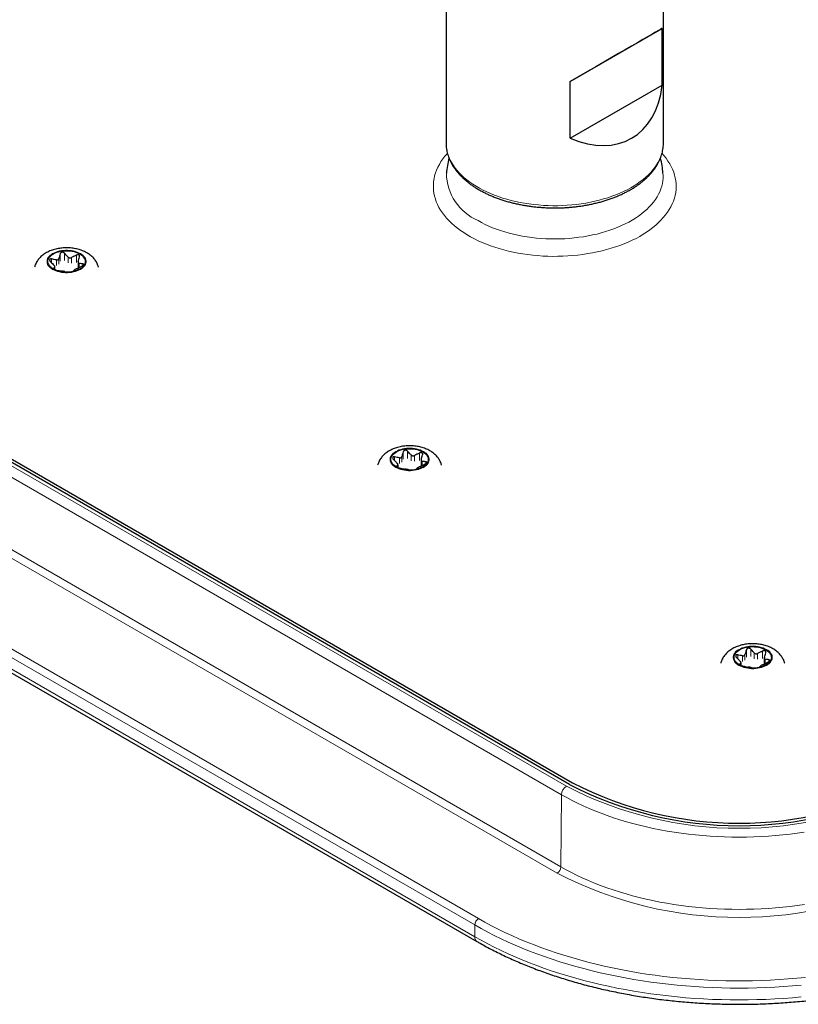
# Model space of a CAD drawing. Header units: millimetres. Extents: x 8 to 2427, y 12 to 2587.
# Tile 138 of 154: x 1965 to 2054, y 1158 to 1271. Entities that reach past the tile are written whole.
import ezdxf

# ---------------------------------------------------------------- set-up
doc = ezdxf.new("R2010")
doc.units = ezdxf.units.MM

msp = doc.modelspace()

# ---------------------------------------------------------------- linework, layer by layer
at = {"color": 7, "linetype": 'Continuous', "lineweight": 30}
for p, q in [((2013.9, 1281.02), (2013.9, 1256.61)), ((2038.9, 1256.61), (2038.9, 1281.02)), ((2028.17, 1263.67), (2038.77, 1269.79)), ((2038.77, 1263.26), (2038.77, 1269.79)), ((2028.17, 1257.14), (2028.17, 1263.67)), ((2028.17, 1257.14), (2038.77, 1263.26)), ((2013.9, 1256.61), (2013.9, 1256.62)), ((2013.95, 1253.13), (2013.95, 1253.14)), ((2028.1, 1182.8), (1907.18, 1252.6)), ((1907.52, 1252.8), (2028.44, 1183)), ((1971.59, 1242.89), (1971.59, 1242.26)), ((1968.92, 1242.04), (1968.92, 1242.35)), ((1896.54, 1234.53), (2017.46, 1164.73)), ((2011.05, 1220.11), (2011.05, 1219.48)), ((2008.38, 1219.26), (2008.38, 1219.58)), ((2047.83, 1196.49), (2047.83, 1196.8)), ((2050.5, 1197.34), (2050.5, 1196.7))]:
    msp.add_line(p, q, dxfattribs=at)
at = {"color": 252, "linetype": 'Continuous', "lineweight": 0}
for p, q in [((1906.82, 1252.4), (2027.74, 1182.59)), ((2027.17, 1181.62), (1906.26, 1251.42)), ((1970.02, 1243.07), (1970.02, 1243.92)), ((1906.19, 1243.13), (2027.11, 1173.33)), ((1968.53, 1242.83), (1968.53, 1243.26)), ((1969.09, 1243.16), (1969.09, 1242.5)), ((1969.37, 1242.66), (1969.37, 1243.32)), ((1969.52, 1243.84), (1969.52, 1242.99)), ((1970.44, 1243.48), (1970.44, 1242.83)), ((1970.82, 1242.77), (1970.82, 1243.42)), ((1971.39, 1243.71), (1971.39, 1242.86)), ((2026.69, 1172.6), (1905.77, 1242.4)), ((1968.76, 1242.15), (1968.76, 1242.19)), ((1968.91, 1242.32), (1968.91, 1242.05)), ((1971.71, 1242.27), (1971.71, 1242.75)), ((1972.12, 1242.71), (1972.12, 1242.51)), ((1896.72, 1237.17), (2017.63, 1167.37)), ((2017.21, 1166.63), (1896.29, 1236.44)), ((1896.29, 1235.08), (2017.21, 1165.28)), ((2007.98, 1220.05), (2007.98, 1220.49)), ((2008.55, 1220.38), (2008.55, 1219.72)), ((2008.83, 1219.89), (2008.83, 1220.54)), ((2008.98, 1221.06), (2008.98, 1220.21)), ((2009.48, 1220.29), (2009.48, 1221.14)), ((2009.89, 1220.71), (2009.89, 1220.05)), ((2010.28, 1219.99), (2010.28, 1220.65)), ((2010.84, 1220.93), (2010.84, 1220.08)), ((2008.21, 1219.37), (2008.21, 1219.41)), ((2008.36, 1219.54), (2008.36, 1219.27)), ((2011.16, 1219.5), (2011.16, 1219.97)), ((2011.57, 1219.93), (2011.57, 1219.73)), ((2047.44, 1197.28), (2047.44, 1197.71)), ((2048, 1197.6), (2048, 1196.94)), ((2048.28, 1197.11), (2048.28, 1197.76)), ((2048.44, 1198.28), (2048.44, 1197.43)), ((2048.94, 1197.51), (2048.94, 1198.36)), ((2049.35, 1197.93), (2049.35, 1197.27)), ((2049.74, 1197.21), (2049.74, 1197.87)), ((2050.3, 1198.15), (2050.3, 1197.3)), ((2047.67, 1196.59), (2047.67, 1196.63)), ((2047.82, 1196.76), (2047.82, 1196.49)), ((2050.62, 1196.72), (2050.62, 1197.2)), ((2051.03, 1197.15), (2051.03, 1196.96)), ((2027.11, 1173.33), (2027.17, 1181.62)), ((2017.21, 1166.63), (2017.21, 1165.28))]:
    msp.add_line(p, q, dxfattribs=at)
at = {"color": 252, "linetype": 'Continuous', "lineweight": 0, "flags": 128}
for points in [[(2038.9, 1256.61), (2038.9, 1256.57), (2038.88, 1256.25), (2038.84, 1255.93), (2038.78, 1255.62), (2038.69, 1255.31), (2038.58, 1254.99), (2038.45, 1254.69), (2038.29, 1254.38), (2038.11, 1254.08), (2037.91, 1253.79), (2037.68, 1253.5), (2037.44, 1253.22), (2037.17, 1252.94), (2036.88, 1252.67), (2036.57, 1252.41), (2036.24, 1252.16), (2035.89, 1251.91), (2035.52, 1251.67), (2035.14, 1251.45), (2034.74, 1251.23), (2034.32, 1251.02), (2033.89, 1250.83), (2033.44, 1250.64), (2032.98, 1250.47), (2032.51, 1250.31), (2032.02, 1250.16), (2031.53, 1250.03), (2031.02, 1249.9), (2030.51, 1249.79), (2029.99, 1249.69), (2029.46, 1249.61), (2028.92, 1249.54), (2028.38, 1249.48), (2027.84, 1249.44), (2027.29, 1249.41), (2026.74, 1249.39), (2026.19, 1249.39), (2025.64, 1249.4), (2025.1, 1249.43), (2024.55, 1249.47), (2024.01, 1249.52), (2023.47, 1249.59), (2022.94, 1249.67), (2022.42, 1249.77), (2021.9, 1249.87), (2021.39, 1249.99), (2020.9, 1250.13), (2020.41, 1250.27), (2019.93, 1250.43), (2019.47, 1250.6), (2019.02, 1250.78), (2018.58, 1250.97), (2018.16, 1251.18), (2017.76, 1251.39), (2017.37, 1251.62), (2017, 1251.85), (2016.64, 1252.09), (2016.31, 1252.35), (2016, 1252.6), (2015.7, 1252.87), (2015.43, 1253.15), (2015.18, 1253.43), (2014.94, 1253.72), (2014.74, 1254.01), (2014.55, 1254.31), (2014.39, 1254.61), (2014.25, 1254.92), (2014.13, 1255.23), (2014.04, 1255.54), (2013.97, 1255.85), (2013.92, 1256.17), (2013.9, 1256.49), (2013.9, 1256.61)], [(2038.74, 1255.39), (2038.96, 1255.15), (2039.2, 1254.84), (2039.42, 1254.53), (2039.62, 1254.22), (2039.8, 1253.9), (2039.95, 1253.58), (2040.08, 1253.25), (2040.18, 1252.92), (2040.26, 1252.59), (2040.32, 1252.25), (2040.35, 1251.92), (2040.36, 1251.58), (2040.35, 1251.25), (2040.31, 1250.91), (2040.25, 1250.58), (2040.16, 1250.25), (2040.05, 1249.92), (2039.91, 1249.59), (2039.75, 1249.27), (2039.57, 1248.95), (2039.37, 1248.64), (2039.14, 1248.33), (2038.89, 1248.02), (2038.62, 1247.73), (2038.33, 1247.44), (2038.02, 1247.15), (2037.69, 1246.88), (2037.34, 1246.61), (2036.97, 1246.35), (2036.58, 1246.1), (2036.17, 1245.86), (2035.75, 1245.63), (2035.31, 1245.42), (2034.85, 1245.21), (2034.38, 1245.01), (2033.9, 1244.82), (2033.4, 1244.65), (2032.89, 1244.49), (2032.37, 1244.34), (2031.84, 1244.2), (2031.3, 1244.08), (2030.76, 1243.96), (2030.2, 1243.87), (2029.64, 1243.78), (2029.07, 1243.71), (2028.5, 1243.65), (2027.92, 1243.61), (2027.34, 1243.58), (2026.76, 1243.57), (2026.18, 1243.56), (2025.6, 1243.58), (2025.02, 1243.6), (2024.44, 1243.64), (2023.87, 1243.7), (2023.3, 1243.76), (2022.74, 1243.84), (2022.18, 1243.94), (2021.63, 1244.05), (2021.09, 1244.17), (2020.56, 1244.3), (2020.03, 1244.45), (2019.52, 1244.61), (2019.02, 1244.78), (2018.54, 1244.96), (2018.06, 1245.16), (2017.6, 1245.36), (2017.16, 1245.58), (2016.73, 1245.81), (2016.32, 1246.04), (2015.93, 1246.29), (2015.55, 1246.55), (2015.2, 1246.81), (2014.86, 1247.08), (2014.54, 1247.37), (2014.25, 1247.65), (2013.97, 1247.95), (2013.72, 1248.25), (2013.48, 1248.56), (2013.27, 1248.87), (2013.09, 1249.19), (2012.92, 1249.51), (2012.78, 1249.84), (2012.67, 1250.16), (2012.57, 1250.5), (2012.5, 1250.83), (2012.46, 1251.16), (2012.44, 1251.5), (2012.44, 1251.83), (2012.47, 1252.17), (2012.52, 1252.5), (2012.59, 1252.84), (2012.69, 1253.17), (2012.82, 1253.49), (2012.96, 1253.82), (2013.13, 1254.14), (2013.32, 1254.46), (2013.54, 1254.77), (2013.78, 1255.07), (2014.04, 1255.37), (2014.06, 1255.4)], [(2017.58, 1247.67), (2017.98, 1247.45), (2018.39, 1247.24), (2018.82, 1247.05), (2019.26, 1246.86), (2019.72, 1246.68), (2020.18, 1246.52), (2020.67, 1246.37), (2021.16, 1246.23), (2021.66, 1246.1), (2022.17, 1245.99), (2022.69, 1245.89), (2023.22, 1245.8), (2023.75, 1245.73), (2024.29, 1245.67), (2024.83, 1245.62), (2025.37, 1245.59), (2025.92, 1245.57), (2026.47, 1245.56), (2027.02, 1245.57), (2027.56, 1245.59), (2028.11, 1245.63), (2028.65, 1245.68), (2029.18, 1245.75), (2029.71, 1245.82), (2030.24, 1245.91), (2030.76, 1246.02), (2031.27, 1246.13), (2031.76, 1246.26), (2032.25, 1246.41), (2032.73, 1246.56), (2033.2, 1246.73), (2033.65, 1246.91), (2034.09, 1247.1), (2034.51, 1247.3), (2034.92, 1247.51), (2035.31, 1247.73), (2035.69, 1247.96), (2036.04, 1248.2), (2036.38, 1248.45), (2036.7, 1248.71), (2037, 1248.97), (2037.28, 1249.24), (2037.53, 1249.52), (2037.77, 1249.81), (2037.98, 1250.1), (2038.17, 1250.39), (2038.34, 1250.7), (2038.49, 1251), (2038.61, 1251.31), (2038.71, 1251.62), (2038.78, 1251.93), (2038.84, 1252.25), (2038.86, 1252.56), (2038.87, 1252.88), (2038.85, 1253.13)], [(1971.85, 1243.89), (1971.67, 1243.98), (1971.48, 1244.06), (1971.28, 1244.13), (1971.06, 1244.18), (1970.84, 1244.22), (1970.61, 1244.25), (1970.37, 1244.27), (1970.14, 1244.27), (1969.9, 1244.25), (1969.67, 1244.22), (1969.45, 1244.18), (1969.23, 1244.13), (1969.03, 1244.06), (1968.84, 1243.98), (1968.66, 1243.89), (1968.51, 1243.79), (1968.37, 1243.68), (1968.25, 1243.56), (1968.15, 1243.44), (1968.08, 1243.31), (1968.03, 1243.17), (1968.01, 1243.04), (1968.01, 1242.9), (1968.03, 1242.77), (1968.08, 1242.63), (1968.15, 1242.5), (1968.25, 1242.38), (1968.37, 1242.26), (1968.51, 1242.15), (1968.66, 1242.05), (1968.84, 1241.96), (1969.03, 1241.88), (1969.23, 1241.81), (1969.45, 1241.76), (1969.67, 1241.72), (1969.9, 1241.69), (1970.14, 1241.67), (1970.37, 1241.67), (1970.61, 1241.69), (1970.84, 1241.72), (1971.06, 1241.76), (1971.28, 1241.81), (1971.48, 1241.88), (1971.67, 1241.96), (1971.85, 1242.05), (1972, 1242.15), (1972.14, 1242.26), (1972.26, 1242.38), (1972.36, 1242.5), (1972.43, 1242.63), (1972.48, 1242.77), (1972.5, 1242.9), (1972.5, 1243.04), (1972.48, 1243.17), (1972.43, 1243.31), (1972.36, 1243.44), (1972.26, 1243.56), (1972.14, 1243.68), (1972, 1243.79), (1971.85, 1243.89)], [(2011.3, 1221.11), (2011.13, 1221.2), (2010.94, 1221.28), (2010.73, 1221.35), (2010.52, 1221.4), (2010.29, 1221.45), (2010.06, 1221.48), (2009.83, 1221.49), (2009.59, 1221.49), (2009.36, 1221.48), (2009.13, 1221.45), (2008.9, 1221.4), (2008.69, 1221.35), (2008.49, 1221.28), (2008.3, 1221.2), (2008.12, 1221.11), (2007.96, 1221.01), (2007.82, 1220.9), (2007.71, 1220.78), (2007.61, 1220.66), (2007.54, 1220.53), (2007.49, 1220.4), (2007.46, 1220.26), (2007.46, 1220.12), (2007.49, 1219.99), (2007.54, 1219.86), (2007.61, 1219.73), (2007.71, 1219.6), (2007.82, 1219.48), (2007.96, 1219.37), (2008.12, 1219.27), (2008.3, 1219.18), (2008.49, 1219.1), (2008.69, 1219.04), (2008.9, 1218.98), (2009.13, 1218.94), (2009.36, 1218.91), (2009.59, 1218.9), (2009.83, 1218.9), (2010.06, 1218.91), (2010.29, 1218.94), (2010.52, 1218.98), (2010.73, 1219.04), (2010.94, 1219.1), (2011.13, 1219.18), (2011.3, 1219.27), (2011.46, 1219.37), (2011.6, 1219.48), (2011.72, 1219.6), (2011.81, 1219.73), (2011.88, 1219.86), (2011.93, 1219.99), (2011.96, 1220.12), (2011.96, 1220.26), (2011.93, 1220.4), (2011.88, 1220.53), (2011.81, 1220.66), (2011.72, 1220.78), (2011.6, 1220.9), (2011.46, 1221.01), (2011.3, 1221.11)], [(2050.76, 1198.33), (2050.58, 1198.42), (2050.39, 1198.5), (2050.19, 1198.57), (2049.97, 1198.63), (2049.75, 1198.67), (2049.52, 1198.7), (2049.29, 1198.71), (2049.05, 1198.71), (2048.82, 1198.7), (2048.59, 1198.67), (2048.36, 1198.63), (2048.15, 1198.57), (2047.94, 1198.5), (2047.75, 1198.42), (2047.58, 1198.33), (2047.42, 1198.23), (2047.28, 1198.12), (2047.16, 1198), (2047.07, 1197.88), (2046.99, 1197.75), (2046.95, 1197.62), (2046.92, 1197.48), (2046.92, 1197.35), (2046.95, 1197.21), (2046.99, 1197.08), (2047.07, 1196.95), (2047.16, 1196.82), (2047.28, 1196.71), (2047.42, 1196.6), (2047.58, 1196.5), (2047.75, 1196.41), (2047.94, 1196.33), (2048.15, 1196.26), (2048.36, 1196.2), (2048.59, 1196.16), (2048.82, 1196.13), (2049.05, 1196.12), (2049.29, 1196.12), (2049.52, 1196.13), (2049.75, 1196.16), (2049.97, 1196.2), (2050.19, 1196.26), (2050.39, 1196.33), (2050.58, 1196.41), (2050.76, 1196.5), (2050.92, 1196.6), (2051.05, 1196.71), (2051.17, 1196.82), (2051.27, 1196.95), (2051.34, 1197.08), (2051.39, 1197.21), (2051.41, 1197.35), (2051.41, 1197.48), (2051.39, 1197.62), (2051.34, 1197.75), (2051.27, 1197.88), (2051.17, 1198), (2051.05, 1198.12), (2050.92, 1198.23), (2050.76, 1198.33)], [(2055.09, 1177.3), (2054.28, 1177.18), (2053.46, 1177.08), (2052.63, 1176.99), (2051.8, 1176.91), (2050.97, 1176.85), (2050.13, 1176.8), (2049.29, 1176.76), (2048.45, 1176.74), (2047.61, 1176.73), (2046.77, 1176.74), (2045.93, 1176.76), (2045.09, 1176.8), (2044.26, 1176.85), (2043.42, 1176.91), (2042.59, 1176.99), (2041.77, 1177.08), (2040.95, 1177.18), (2040.13, 1177.3), (2039.32, 1177.43), (2038.52, 1177.58), (2037.73, 1177.74), (2036.94, 1177.91), (2036.16, 1178.1), (2035.4, 1178.3), (2034.64, 1178.51), (2033.89, 1178.73), (2033.16, 1178.97), (2032.44, 1179.22), (2031.73, 1179.48), (2031.03, 1179.75), (2030.35, 1180.03), (2029.68, 1180.33), (2029.03, 1180.64), (2028.4, 1180.95), (2027.78, 1181.28), (2027.17, 1181.62)], [(2027.11, 1173.33), (2027.71, 1172.99), (2028.34, 1172.66), (2028.97, 1172.34), (2029.63, 1172.03), (2030.3, 1171.74), (2030.98, 1171.45), (2031.68, 1171.18), (2032.39, 1170.92), (2033.11, 1170.67), (2033.85, 1170.43), (2034.6, 1170.2), (2035.36, 1169.99), (2036.13, 1169.79), (2036.91, 1169.61), (2037.7, 1169.43), (2038.49, 1169.27), (2039.3, 1169.13), (2040.11, 1168.99), (2040.93, 1168.88), (2041.75, 1168.77), (2042.58, 1168.68), (2043.41, 1168.6), (2044.25, 1168.54), (2045.09, 1168.49), (2045.93, 1168.45), (2046.77, 1168.43), (2047.61, 1168.42), (2048.46, 1168.43), (2049.3, 1168.45), (2050.14, 1168.49), (2050.98, 1168.54), (2051.81, 1168.6), (2052.65, 1168.68), (2053.48, 1168.77), (2054.3, 1168.88), (2055.12, 1168.99)], [(2017.63, 1167.37), (2018.36, 1166.96), (2019.11, 1166.55), (2019.88, 1166.16), (2020.66, 1165.78), (2021.46, 1165.41), (2022.28, 1165.05), (2023.11, 1164.7), (2023.95, 1164.37), (2024.81, 1164.04), (2025.68, 1163.73), (2026.56, 1163.43), (2027.46, 1163.14), (2028.36, 1162.87), (2029.28, 1162.61), (2030.21, 1162.36), (2031.15, 1162.12), (2032.1, 1161.9), (2033.06, 1161.69), (2034.02, 1161.49), (2035, 1161.31), (2035.98, 1161.14), (2036.97, 1160.98), (2037.96, 1160.84), (2038.96, 1160.71), (2039.97, 1160.6), (2040.98, 1160.5), (2041.99, 1160.42), (2043.01, 1160.34), (2044.03, 1160.29), (2045.05, 1160.24), (2046.08, 1160.22), (2047.1, 1160.2), (2048.12, 1160.2), (2049.15, 1160.22), (2050.17, 1160.24), (2051.19, 1160.29), (2052.21, 1160.34), (2053.23, 1160.42), (2054.25, 1160.5), (2055.26, 1160.6)], [(2054.74, 1159.71), (2053.73, 1159.62), (2052.72, 1159.54), (2051.7, 1159.48), (2050.68, 1159.43), (2049.66, 1159.39), (2048.64, 1159.37), (2047.61, 1159.36), (2046.59, 1159.37), (2045.57, 1159.39), (2044.54, 1159.43), (2043.52, 1159.48), (2042.51, 1159.54), (2041.49, 1159.62), (2040.48, 1159.71), (2039.47, 1159.81), (2038.47, 1159.93), (2037.47, 1160.06), (2036.48, 1160.21), (2035.5, 1160.37), (2034.52, 1160.54), (2033.55, 1160.73), (2032.59, 1160.93), (2031.63, 1161.14), (2030.69, 1161.37), (2029.75, 1161.61), (2028.82, 1161.86), (2027.91, 1162.12), (2027, 1162.4), (2026.11, 1162.69), (2025.23, 1162.99), (2024.36, 1163.3), (2023.51, 1163.63), (2022.67, 1163.97), (2021.84, 1164.31), (2021.03, 1164.67), (2020.23, 1165.05), (2019.45, 1165.43), (2018.69, 1165.82), (2017.94, 1166.22), (2017.21, 1166.63)], [(2054.74, 1158.35), (2053.73, 1158.26), (2052.72, 1158.18), (2051.7, 1158.12), (2050.68, 1158.07), (2049.66, 1158.04), (2048.64, 1158.02), (2047.61, 1158.01), (2046.59, 1158.02), (2045.57, 1158.04), (2044.54, 1158.07), (2043.52, 1158.12), (2042.51, 1158.18), (2041.49, 1158.26), (2040.48, 1158.35), (2039.47, 1158.46), (2038.47, 1158.58), (2037.47, 1158.71), (2036.48, 1158.86), (2035.5, 1159.01), (2034.52, 1159.19), (2033.55, 1159.37), (2032.59, 1159.57), (2031.63, 1159.79), (2030.69, 1160.01), (2029.75, 1160.25), (2028.82, 1160.5), (2027.91, 1160.77), (2027, 1161.05), (2026.11, 1161.33), (2025.23, 1161.64), (2024.36, 1161.95), (2023.51, 1162.28), (2022.67, 1162.61), (2021.84, 1162.96), (2021.03, 1163.32), (2020.23, 1163.69), (2019.45, 1164.07), (2018.69, 1164.46), (2017.94, 1164.87), (2017.21, 1165.28)]]:
    msp.add_lwpolyline(points, dxfattribs=at)
at = {"color": 7, "linetype": 'Continuous', "lineweight": 30, "flags": 128}
for points in [[(1968.73, 1242.09), (1968.58, 1242.19), (1968.45, 1242.3), (1968.33, 1242.41), (1968.24, 1242.53), (1968.17, 1242.66), (1968.13, 1242.79), (1968.11, 1242.92), (1968.11, 1243.05), (1968.14, 1243.18), (1968.19, 1243.31), (1968.26, 1243.44), (1968.36, 1243.56), (1968.48, 1243.67), (1968.62, 1243.77), (1968.78, 1243.87), (1968.95, 1243.96), (1969.14, 1244.03), (1969.34, 1244.09), (1969.55, 1244.14), (1969.77, 1244.18), (1970, 1244.2), (1970.23, 1244.21), (1970.45, 1244.21), (1970.68, 1244.19), (1970.9, 1244.15), (1971.12, 1244.11), (1971.32, 1244.05), (1971.51, 1243.98), (1971.69, 1243.89), (1971.85, 1243.8), (1972, 1243.7), (1972.12, 1243.59), (1972.22, 1243.47), (1972.3, 1243.34), (1972.36, 1243.22), (1972.4, 1243.09), (1972.4, 1242.95), (1972.39, 1242.82), (1972.35, 1242.69), (1972.29, 1242.56), (1972.2, 1242.44), (1972.09, 1242.33), (1971.96, 1242.22), (1971.81, 1242.12), (1971.65, 1242.03), (1971.47, 1241.95), (1971.27, 1241.88), (1971.06, 1241.82), (1970.85, 1241.78), (1970.62, 1241.75), (1970.4, 1241.73), (1970.17, 1241.73), (1969.94, 1241.74), (1969.72, 1241.77), (1969.5, 1241.81), (1969.29, 1241.86), (1969.09, 1241.93), (1968.9, 1242), (1968.73, 1242.09)], [(2008.19, 1219.31), (2008.04, 1219.41), (2007.9, 1219.52), (2007.79, 1219.63), (2007.7, 1219.76), (2007.63, 1219.88), (2007.58, 1220.01), (2007.56, 1220.14), (2007.57, 1220.27), (2007.59, 1220.41), (2007.64, 1220.53), (2007.72, 1220.66), (2007.82, 1220.78), (2007.94, 1220.89), (2008.07, 1221), (2008.23, 1221.09), (2008.41, 1221.18), (2008.6, 1221.25), (2008.8, 1221.32), (2009.01, 1221.37), (2009.23, 1221.4), (2009.45, 1221.42), (2009.68, 1221.43), (2009.91, 1221.43), (2010.14, 1221.41), (2010.36, 1221.38), (2010.57, 1221.33), (2010.78, 1221.27), (2010.97, 1221.2), (2011.15, 1221.12), (2011.31, 1221.02), (2011.45, 1220.92), (2011.58, 1220.81), (2011.68, 1220.69), (2011.76, 1220.57), (2011.82, 1220.44), (2011.85, 1220.31), (2011.86, 1220.18), (2011.85, 1220.04), (2011.81, 1219.91), (2011.74, 1219.79), (2011.66, 1219.66), (2011.55, 1219.55), (2011.42, 1219.44), (2011.27, 1219.34), (2011.11, 1219.25), (2010.92, 1219.17), (2010.73, 1219.1), (2010.52, 1219.04), (2010.3, 1219), (2010.08, 1218.97), (2009.85, 1218.95), (2009.63, 1218.95), (2009.4, 1218.96), (2009.17, 1218.99), (2008.96, 1219.03), (2008.75, 1219.08), (2008.55, 1219.15), (2008.36, 1219.23), (2008.19, 1219.31)], [(2047.65, 1196.54), (2047.49, 1196.64), (2047.36, 1196.74), (2047.25, 1196.86), (2047.16, 1196.98), (2047.09, 1197.1), (2047.04, 1197.23), (2047.02, 1197.36), (2047.02, 1197.5), (2047.05, 1197.63), (2047.1, 1197.76), (2047.18, 1197.88), (2047.27, 1198), (2047.39, 1198.11), (2047.53, 1198.22), (2047.69, 1198.32), (2047.86, 1198.4), (2048.05, 1198.48), (2048.25, 1198.54), (2048.47, 1198.59), (2048.69, 1198.62), (2048.91, 1198.65), (2049.14, 1198.66), (2049.37, 1198.65), (2049.59, 1198.63), (2049.82, 1198.6), (2050.03, 1198.55), (2050.23, 1198.49), (2050.43, 1198.42), (2050.61, 1198.34), (2050.77, 1198.24), (2050.91, 1198.14), (2051.03, 1198.03), (2051.14, 1197.91), (2051.22, 1197.79), (2051.28, 1197.66), (2051.31, 1197.53), (2051.32, 1197.4), (2051.3, 1197.27), (2051.26, 1197.14), (2051.2, 1197.01), (2051.11, 1196.89), (2051.01, 1196.77), (2050.88, 1196.66), (2050.73, 1196.56), (2050.56, 1196.47), (2050.38, 1196.39), (2050.18, 1196.32), (2049.98, 1196.26), (2049.76, 1196.22), (2049.54, 1196.19), (2049.31, 1196.18), (2049.08, 1196.17), (2048.85, 1196.19), (2048.63, 1196.21), (2048.41, 1196.25), (2048.2, 1196.31), (2048, 1196.37), (2047.82, 1196.45), (2047.65, 1196.54)]]:
    msp.add_lwpolyline(points, dxfattribs=at)
at = {"color": 7, "linetype": 'Continuous', "lineweight": 30}
for centre, radius, start, end in [((2026.4, 1252.03), 12.5, 166.8557, 174.9815), ((2026.4, 1252.03), 12.5, 5.0185, 13.1252), ((2047.61, 1220.44), 42.39, 242.5904, 297.4096), ((2047.61, 1220), 41.67, 242.6097, 297.3903)]:
    msp.add_arc(centre, radius, start, end, dxfattribs=at)
at = {"color": 252, "linetype": 'Continuous', "lineweight": 0}
for centre, radius, start, end in [((2019.97, 1253.2), 6.02, 180.7123, 246.666), ((2028.4, 1181.56), 1.23, 122.6294, 177.0819), ((2047.61, 1220.92), 43.17, 242.5904, 297.4096), ((2026.19, 1173.37), 0.923, 302.6294, 357.0819), ((2047.61, 1212.95), 45.46, 242.5905, 297.4095), ((2018.13, 1166.59), 0.922, 122.6055, 177.3945), ((2017.8, 1165.22), 0.598, 174.053, 234.6488)]:
    msp.add_arc(centre, radius, start, end, dxfattribs=at)
at = {"color": 7, "linetype": 'Continuous', "lineweight": 30}
for centre, major_axis, ratio, start_param, end_param in [((2026.4, 1262.65), (12.5, 7.22), 0.00007, 0.141856, 1.428859), ((2026.4, 1272.45), (-8.84, 15.31), 0.577335, 2.498051, 3.785053)]:
    msp.add_ellipse(centre, major_axis=major_axis, ratio=ratio, start_param=start_param, end_param=end_param, dxfattribs=at)
for points, knots in [([(2013.9, 1256.62), (2013.9, 1256.55), (2013.9, 1256.37), (2013.93, 1256.09), (2013.97, 1255.78), (2014.04, 1255.46), (2014.13, 1255.15), (2014.24, 1254.85), (2014.37, 1254.54), (2014.52, 1254.24), (2014.7, 1253.95), (2014.89, 1253.65), (2015.11, 1253.37), (2015.35, 1253.09), (2015.6, 1252.81), (2015.88, 1252.54), (2016.17, 1252.28), (2016.48, 1252.03), (2016.81, 1251.78), (2017.16, 1251.55), (2017.52, 1251.32), (2017.9, 1251.11), (2018.29, 1250.9), (2018.69, 1250.7), (2019.11, 1250.52), (2019.55, 1250.34), (2019.99, 1250.18), (2020.44, 1250.02), (2020.91, 1249.88), (2021.38, 1249.75), (2021.86, 1249.64), (2022.35, 1249.53), (2022.85, 1249.44), (2023.35, 1249.36), (2023.86, 1249.29), (2024.37, 1249.23), (2024.89, 1249.19), (2025.41, 1249.16), (2025.93, 1249.14), (2026.45, 1249.13), (2026.97, 1249.14), (2027.49, 1249.16), (2028.01, 1249.19), (2028.52, 1249.24), (2029.03, 1249.3), (2029.54, 1249.37), (2030.04, 1249.45), (2030.54, 1249.55), (2031.02, 1249.66), (2031.51, 1249.78), (2031.98, 1249.91), (2032.44, 1250.05), (2032.89, 1250.21), (2033.33, 1250.37), (2033.76, 1250.55), (2034.18, 1250.74), (2034.58, 1250.94), (2034.97, 1251.15), (2035.35, 1251.36), (2035.71, 1251.59), (2036.05, 1251.83), (2036.38, 1252.08), (2036.69, 1252.33), (2036.98, 1252.6), (2037.25, 1252.87), (2037.51, 1253.15), (2037.74, 1253.43), (2037.95, 1253.72), (2038.14, 1254.02), (2038.32, 1254.32), (2038.46, 1254.63), (2038.59, 1254.93), (2038.7, 1255.24), (2038.78, 1255.56), (2038.84, 1255.87), (2038.88, 1256.19), (2038.9, 1256.43), (2038.9, 1256.57), (2038.9, 1256.61)], [0, 0, 0, 0, 0.008802, 0.021643, 0.034491, 0.047358, 0.060261, 0.07321, 0.086215, 0.099281, 0.11241, 0.125602, 0.138852, 0.152156, 0.165506, 0.178896, 0.192316, 0.205759, 0.21922, 0.232692, 0.246171, 0.259653, 0.273133, 0.28661, 0.300082, 0.313548, 0.327009, 0.340462, 0.353909, 0.36735, 0.380785, 0.394214, 0.407638, 0.421058, 0.434474, 0.447886, 0.461295, 0.474703, 0.488109, 0.501514, 0.514919, 0.528325, 0.541732, 0.555141, 0.568552, 0.581966, 0.595385, 0.608807, 0.622235, 0.635669, 0.649108, 0.662555, 0.676009, 0.689471, 0.70294, 0.716417, 0.729902, 0.743394, 0.756891, 0.770393, 0.783897, 0.797399, 0.810895, 0.824379, 0.837847, 0.85129, 0.864701, 0.878071, 0.891392, 0.904658, 0.917861, 0.930999, 0.944071, 0.95708, 0.970031, 0.982934, 0.995803, 1, 1, 1, 1]), ([(1973.93, 1242.3), (1973.92, 1242.34), (1973.9, 1242.45), (1973.83, 1242.62), (1973.74, 1242.82), (1973.63, 1243.01), (1973.49, 1243.2), (1973.35, 1243.38), (1973.18, 1243.54), (1972.99, 1243.7), (1972.8, 1243.84), (1972.62, 1243.95), (1972.42, 1244.06), (1972.21, 1244.16), (1971.96, 1244.26), (1971.69, 1244.35), (1971.42, 1244.42), (1971.14, 1244.47), (1970.86, 1244.51), (1970.57, 1244.54), (1970.29, 1244.55), (1970, 1244.54), (1969.71, 1244.52), (1969.43, 1244.48), (1969.15, 1244.43), (1968.87, 1244.36), (1968.6, 1244.28), (1968.34, 1244.18), (1968.09, 1244.06), (1967.84, 1243.93), (1967.62, 1243.77), (1967.41, 1243.61), (1967.23, 1243.45), (1967.08, 1243.27), (1966.93, 1243.09), (1966.81, 1242.89), (1966.7, 1242.67), (1966.62, 1242.48), (1966.59, 1242.35), (1966.58, 1242.3)], [0, 0, 0, 0, 0.0132608, 0.0378638, 0.0626328, 0.0876795, 0.1131165, 0.1390509, 0.1655741, 0.1927454, 0.2205733, 0.2455295, 0.2631594, 0.2924103, 0.3217231, 0.351087, 0.380394, 0.4096006, 0.4387027, 0.4677232, 0.4967014, 0.5256866, 0.5547259, 0.5838646, 0.6131584, 0.6426586, 0.6724046, 0.7024139, 0.7326655, 0.7630747, 0.7934369, 0.8235313, 0.8501179, 0.876092, 0.9014781, 0.9290894, 0.9560597, 0.9823974, 1, 1, 1, 1]), ([(1970.02, 1243.92), (1970, 1243.94), (1969.95, 1243.99), (1969.85, 1244.03), (1969.75, 1244.03), (1969.66, 1244.01), (1969.59, 1243.96), (1969.54, 1243.9), (1969.53, 1243.86), (1969.52, 1243.84)], [0, 0, 0, 0, 0.165353, 0.33162, 0.484162, 0.625774, 0.765975, 0.913088, 1, 1, 1, 1]), ([(1970.44, 1243.48), (1970.4, 1243.52), (1970.26, 1243.66), (1970.13, 1243.8), (1970.02, 1243.92)], [0, 0, 0, 0, 0.238341, 1, 1, 1, 1]), ([(1968.53, 1243.26), (1968.49, 1243.27), (1968.43, 1243.28), (1968.36, 1243.26), (1968.31, 1243.21), (1968.3, 1243.15), (1968.31, 1243.09), (1968.35, 1243.02), (1968.38, 1242.99), (1968.39, 1242.97)], [0, 0, 0, 0, 0.165307, 0.33158, 0.484126, 0.62574, 0.765939, 0.91305, 1, 1, 1, 1]), ([(1968.39, 1242.97), (1968.49, 1242.86), (1968.63, 1242.71), (1968.77, 1242.57), (1968.8, 1242.54)], [0, 0, 0, 0, 0.7616584, 1, 1, 1, 1]), ([(1969.09, 1243.16), (1968.99, 1243.17), (1968.8, 1243.2), (1968.62, 1243.24), (1968.53, 1243.26)], [0, 0, 0, 0, 0.499473, 1, 1, 1, 1]), ([(1969.09, 1243.16), (1969.12, 1243.15), (1969.2, 1243.15), (1969.28, 1243.19), (1969.34, 1243.25), (1969.36, 1243.3), (1969.37, 1243.32)], [0, 0, 0, 0, 0.273824, 0.549306, 0.806223, 1, 1, 1, 1]), ([(1969.52, 1243.84), (1969.5, 1243.75), (1969.45, 1243.57), (1969.4, 1243.4), (1969.37, 1243.32)], [0, 0, 0, 0, 0.4996038, 1, 1, 1, 1]), ([(1970.44, 1243.48), (1970.46, 1243.46), (1970.51, 1243.42), (1970.58, 1243.4), (1970.65, 1243.39), (1970.74, 1243.39), (1970.8, 1243.41), (1970.82, 1243.42)], [0, 0, 0, 0, 0.273579, 0.409467, 0.549876, 0.806498, 1, 1, 1, 1]), ([(1971.39, 1243.71), (1971.29, 1243.66), (1971.11, 1243.56), (1970.92, 1243.47), (1970.82, 1243.42)], [0, 0, 0, 0, 0.499604, 1, 1, 1, 1]), ([(1971.75, 1243.49), (1971.76, 1243.52), (1971.77, 1243.59), (1971.74, 1243.67), (1971.69, 1243.72), (1971.61, 1243.75), (1971.53, 1243.76), (1971.45, 1243.74), (1971.4, 1243.71), (1971.39, 1243.71)], [0, 0, 0, 0, 0.165307, 0.33158, 0.484126, 0.62574, 0.76594, 0.91305, 1, 1, 1, 1]), ([(1971.6, 1242.97), (1971.6, 1242.94), (1971.59, 1242.9), (1971.59, 1242.84), (1971.61, 1242.8), (1971.65, 1242.77), (1971.69, 1242.76), (1971.71, 1242.75)], [0, 0, 0, 0, 0.273513, 0.409404, 0.549819, 0.806444, 1, 1, 1, 1]), ([(1971.6, 1242.97), (1971.63, 1243.06), (1971.68, 1243.23), (1971.73, 1243.41), (1971.75, 1243.49)], [0, 0, 0, 0, 0.499473, 1, 1, 1, 1]), ([(1968.76, 1242.19), (1968.75, 1242.18), (1968.74, 1242.17), (1968.77, 1242.13), (1968.82, 1242.09), (1968.9, 1242.05), (1968.98, 1242.02), (1969.06, 1241.99), (1969.11, 1241.98), (1969.12, 1241.98)], [0, 0, 0, 0, 0.165307, 0.33158, 0.484126, 0.62574, 0.76594, 0.91305, 1, 1, 1, 1]), ([(1968.91, 1242.32), (1968.88, 1242.29), (1968.83, 1242.24), (1968.78, 1242.21), (1968.76, 1242.19)], [0, 0, 0, 0, 0.499473, 1, 1, 1, 1]), ([(1968.91, 1242.32), (1968.91, 1242.33), (1968.92, 1242.35), (1968.92, 1242.38), (1968.9, 1242.43), (1968.86, 1242.48), (1968.82, 1242.52), (1968.8, 1242.54)], [0, 0, 0, 0, 0.273513, 0.409404, 0.549819, 0.806444, 1, 1, 1, 1]), ([(1969.12, 1241.98), (1969.22, 1241.96), (1969.4, 1241.91), (1969.59, 1241.88), (1969.69, 1241.87)], [0, 0, 0, 0, 0.499604, 1, 1, 1, 1]), ([(1970.07, 1241.81), (1970.04, 1241.81), (1970, 1241.82), (1969.93, 1241.83), (1969.86, 1241.84), (1969.77, 1241.86), (1969.71, 1241.86), (1969.69, 1241.87)], [0, 0, 0, 0, 0.273579, 0.409467, 0.549876, 0.806498, 1, 1, 1, 1]), ([(1970.07, 1241.81), (1970.16, 1241.8), (1970.3, 1241.78), (1970.44, 1241.77), (1970.49, 1241.77)], [0, 0, 0, 0, 0.661205, 1, 1, 1, 1]), ([(1970.49, 1241.77), (1970.51, 1241.77), (1970.56, 1241.76), (1970.66, 1241.77), (1970.76, 1241.78), (1970.85, 1241.8), (1970.92, 1241.82), (1970.97, 1241.83), (1970.98, 1241.84), (1970.99, 1241.84)], [0, 0, 0, 0, 0.165353, 0.33162, 0.484162, 0.625774, 0.765975, 0.913088, 1, 1, 1, 1]), ([(1970.99, 1241.84), (1971.01, 1241.86), (1971.06, 1241.9), (1971.11, 1241.95), (1971.14, 1241.97)], [0, 0, 0, 0, 0.499604, 1, 1, 1, 1]), ([(1971.42, 1242.14), (1971.39, 1242.12), (1971.31, 1242.09), (1971.22, 1242.04), (1971.17, 1242), (1971.15, 1241.98), (1971.14, 1241.97)], [0, 0, 0, 0, 0.273824, 0.549306, 0.8062232, 1, 1, 1, 1]), ([(1971.42, 1242.14), (1971.52, 1242.18), (1971.71, 1242.27), (1971.89, 1242.37), (1971.98, 1242.42)], [0, 0, 0, 0, 0.499473, 1, 1, 1, 1]), ([(1972.12, 1242.71), (1972.07, 1242.71), (1971.94, 1242.72), (1971.8, 1242.74), (1971.71, 1242.75)], [0, 0, 0, 0, 0.338795, 1, 1, 1, 1]), ([(1971.98, 1242.42), (1972.01, 1242.44), (1972.08, 1242.47), (1972.15, 1242.54), (1972.2, 1242.6), (1972.21, 1242.65), (1972.2, 1242.68), (1972.16, 1242.7), (1972.13, 1242.71), (1972.12, 1242.71)], [0, 0, 0, 0, 0.165307, 0.33158, 0.484126, 0.62574, 0.765939, 0.91305, 1, 1, 1, 1]), ([(2013.39, 1219.52), (2013.38, 1219.56), (2013.35, 1219.67), (2013.29, 1219.84), (2013.2, 1220.04), (2013.08, 1220.24), (2012.95, 1220.42), (2012.8, 1220.6), (2012.63, 1220.76), (2012.45, 1220.92), (2012.25, 1221.06), (2012.07, 1221.18), (2011.88, 1221.28), (2011.67, 1221.38), (2011.41, 1221.48), (2011.15, 1221.57), (2010.88, 1221.64), (2010.6, 1221.7), (2010.32, 1221.73), (2010.03, 1221.76), (2009.74, 1221.77), (2009.46, 1221.76), (2009.17, 1221.74), (2008.89, 1221.71), (2008.61, 1221.65), (2008.33, 1221.59), (2008.06, 1221.5), (2007.8, 1221.4), (2007.54, 1221.28), (2007.3, 1221.15), (2007.07, 1221), (2006.87, 1220.84), (2006.69, 1220.67), (2006.53, 1220.5), (2006.39, 1220.31), (2006.26, 1220.11), (2006.16, 1219.9), (2006.08, 1219.7), (2006.05, 1219.57), (2006.03, 1219.52)], [0, 0, 0, 0, 0.013261, 0.037864, 0.062633, 0.08768, 0.113116, 0.139051, 0.165574, 0.192745, 0.220573, 0.24553, 0.263159, 0.29241, 0.321723, 0.351087, 0.380394, 0.409601, 0.438703, 0.467723, 0.496701, 0.525687, 0.554726, 0.583865, 0.613158, 0.642659, 0.672405, 0.702414, 0.732666, 0.763075, 0.793437, 0.823531, 0.850118, 0.876092, 0.901478, 0.929089, 0.95606, 0.982397, 1, 1, 1, 1]), ([(2009.48, 1221.14), (2009.46, 1221.16), (2009.4, 1221.21), (2009.3, 1221.25), (2009.2, 1221.25), (2009.11, 1221.23), (2009.04, 1221.18), (2009, 1221.12), (2008.98, 1221.08), (2008.98, 1221.06)], [0, 0, 0, 0, 0.165353, 0.33162, 0.484162, 0.625774, 0.765975, 0.913088, 1, 1, 1, 1]), ([(2007.98, 1220.49), (2007.95, 1220.49), (2007.89, 1220.5), (2007.81, 1220.48), (2007.77, 1220.44), (2007.76, 1220.38), (2007.77, 1220.31), (2007.81, 1220.25), (2007.84, 1220.21), (2007.85, 1220.2)], [0, 0, 0, 0, 0.165307, 0.33158, 0.484126, 0.62574, 0.765939, 0.91305, 1, 1, 1, 1]), ([(2007.85, 1220.2), (2007.95, 1220.08), (2008.09, 1219.94), (2008.23, 1219.8), (2008.26, 1219.76)], [0, 0, 0, 0, 0.761658, 1, 1, 1, 1]), ([(2008.55, 1220.38), (2008.45, 1220.39), (2008.26, 1220.42), (2008.08, 1220.47), (2007.98, 1220.49)], [0, 0, 0, 0, 0.499473, 1, 1, 1, 1]), ([(2008.55, 1220.38), (2008.58, 1220.38), (2008.65, 1220.37), (2008.74, 1220.41), (2008.8, 1220.47), (2008.82, 1220.52), (2008.83, 1220.54)], [0, 0, 0, 0, 0.273824, 0.549306, 0.806223, 1, 1, 1, 1]), ([(2008.98, 1221.06), (2008.95, 1220.97), (2008.9, 1220.8), (2008.85, 1220.63), (2008.83, 1220.54)], [0, 0, 0, 0, 0.499604, 1, 1, 1, 1]), ([(2009.89, 1220.71), (2009.86, 1220.74), (2009.72, 1220.88), (2009.58, 1221.03), (2009.48, 1221.14)], [0, 0, 0, 0, 0.238341, 1, 1, 1, 1]), ([(2009.89, 1220.71), (2009.92, 1220.68), (2009.96, 1220.65), (2010.04, 1220.62), (2010.11, 1220.61), (2010.19, 1220.61), (2010.25, 1220.64), (2010.28, 1220.65)], [0, 0, 0, 0, 0.2735794, 0.4094666, 0.5498764, 0.8064979, 1, 1, 1, 1]), ([(2010.84, 1220.93), (2010.75, 1220.88), (2010.56, 1220.78), (2010.37, 1220.69), (2010.28, 1220.65)], [0, 0, 0, 0, 0.4996038, 1, 1, 1, 1]), ([(2011.21, 1220.72), (2011.22, 1220.75), (2011.23, 1220.81), (2011.2, 1220.89), (2011.14, 1220.95), (2011.07, 1220.97), (2010.98, 1220.98), (2010.9, 1220.96), (2010.86, 1220.94), (2010.84, 1220.93)], [0, 0, 0, 0, 0.165307, 0.33158, 0.484126, 0.62574, 0.76594, 0.91305, 1, 1, 1, 1]), ([(2011.06, 1220.2), (2011.05, 1220.17), (2011.04, 1220.12), (2011.05, 1220.07), (2011.07, 1220.02), (2011.1, 1219.99), (2011.14, 1219.98), (2011.16, 1219.97)], [0, 0, 0, 0, 0.273513, 0.409404, 0.549819, 0.806444, 1, 1, 1, 1]), ([(2011.06, 1220.2), (2011.08, 1220.28), (2011.14, 1220.45), (2011.18, 1220.63), (2011.21, 1220.72)], [0, 0, 0, 0, 0.499473, 1, 1, 1, 1]), ([(2008.21, 1219.41), (2008.21, 1219.4), (2008.2, 1219.39), (2008.22, 1219.35), (2008.28, 1219.31), (2008.35, 1219.27), (2008.44, 1219.24), (2008.52, 1219.21), (2008.56, 1219.2), (2008.58, 1219.2)], [0, 0, 0, 0, 0.165307, 0.33158, 0.484126, 0.62574, 0.76594, 0.91305, 1, 1, 1, 1]), ([(2008.36, 1219.54), (2008.34, 1219.52), (2008.29, 1219.47), (2008.24, 1219.43), (2008.21, 1219.41)], [0, 0, 0, 0, 0.499473, 1, 1, 1, 1]), ([(2008.36, 1219.54), (2008.37, 1219.55), (2008.38, 1219.57), (2008.37, 1219.61), (2008.36, 1219.65), (2008.32, 1219.7), (2008.28, 1219.75), (2008.26, 1219.76)], [0, 0, 0, 0, 0.273513, 0.409404, 0.549819, 0.806444, 1, 1, 1, 1]), ([(2008.58, 1219.2), (2008.67, 1219.18), (2008.86, 1219.14), (2009.05, 1219.11), (2009.14, 1219.09)], [0, 0, 0, 0, 0.499604, 1, 1, 1, 1]), ([(2009.53, 1219.03), (2009.5, 1219.04), (2009.46, 1219.04), (2009.39, 1219.05), (2009.31, 1219.06), (2009.23, 1219.08), (2009.17, 1219.09), (2009.14, 1219.09)], [0, 0, 0, 0, 0.2735794, 0.4094666, 0.5498764, 0.8064979, 1, 1, 1, 1]), ([(2009.53, 1219.03), (2009.62, 1219.02), (2009.76, 1219), (2009.9, 1218.99), (2009.94, 1218.99)], [0, 0, 0, 0, 0.661205, 1, 1, 1, 1]), ([(2009.94, 1218.99), (2009.97, 1218.99), (2010.02, 1218.99), (2010.12, 1218.99), (2010.22, 1219), (2010.31, 1219.02), (2010.38, 1219.04), (2010.42, 1219.05), (2010.44, 1219.06), (2010.44, 1219.07)], [0, 0, 0, 0, 0.1653528, 0.3316201, 0.4841619, 0.6257744, 0.7659748, 0.9130879, 1, 1, 1, 1]), ([(2010.44, 1219.07), (2010.47, 1219.08), (2010.52, 1219.12), (2010.57, 1219.17), (2010.59, 1219.2)], [0, 0, 0, 0, 0.499604, 1, 1, 1, 1]), ([(2010.88, 1219.36), (2010.84, 1219.34), (2010.77, 1219.31), (2010.68, 1219.26), (2010.62, 1219.22), (2010.6, 1219.2), (2010.59, 1219.2)], [0, 0, 0, 0, 0.273824, 0.549306, 0.8062232, 1, 1, 1, 1]), ([(2010.88, 1219.36), (2010.97, 1219.4), (2011.16, 1219.49), (2011.35, 1219.59), (2011.44, 1219.64)], [0, 0, 0, 0, 0.499473, 1, 1, 1, 1]), ([(2011.57, 1219.93), (2011.53, 1219.93), (2011.39, 1219.94), (2011.25, 1219.96), (2011.16, 1219.97)], [0, 0, 0, 0, 0.3387949, 1, 1, 1, 1]), ([(2011.44, 1219.64), (2011.47, 1219.66), (2011.53, 1219.7), (2011.61, 1219.76), (2011.65, 1219.82), (2011.67, 1219.87), (2011.65, 1219.91), (2011.62, 1219.93), (2011.59, 1219.93), (2011.57, 1219.93)], [0, 0, 0, 0, 0.1653069, 0.3315801, 0.4841259, 0.6257399, 0.7659394, 0.9130499, 1, 1, 1, 1]), ([(2052.85, 1196.74), (2052.84, 1196.78), (2052.81, 1196.89), (2052.74, 1197.07), (2052.65, 1197.27), (2052.54, 1197.46), (2052.41, 1197.64), (2052.26, 1197.82), (2052.09, 1197.99), (2051.91, 1198.14), (2051.71, 1198.28), (2051.53, 1198.4), (2051.34, 1198.5), (2051.12, 1198.6), (2050.87, 1198.71), (2050.6, 1198.79), (2050.33, 1198.86), (2050.05, 1198.92), (2049.77, 1198.96), (2049.49, 1198.98), (2049.2, 1198.99), (2048.91, 1198.99), (2048.63, 1198.96), (2048.34, 1198.93), (2048.06, 1198.88), (2047.79, 1198.81), (2047.52, 1198.72), (2047.25, 1198.62), (2047, 1198.51), (2046.76, 1198.37), (2046.53, 1198.22), (2046.32, 1198.06), (2046.14, 1197.89), (2045.99, 1197.72), (2045.85, 1197.53), (2045.72, 1197.33), (2045.61, 1197.12), (2045.53, 1196.92), (2045.5, 1196.79), (2045.49, 1196.74)], [0, 0, 0, 0, 0.013261, 0.037864, 0.062633, 0.08768, 0.113116, 0.139051, 0.165574, 0.192745, 0.220573, 0.24553, 0.263159, 0.29241, 0.321723, 0.351087, 0.380394, 0.409601, 0.438703, 0.467723, 0.496701, 0.525687, 0.554726, 0.583865, 0.613158, 0.642659, 0.672405, 0.702414, 0.732666, 0.763075, 0.793437, 0.823531, 0.850118, 0.876092, 0.901478, 0.929089, 0.95606, 0.982397, 1, 1, 1, 1]), ([(2047.44, 1197.71), (2047.41, 1197.71), (2047.35, 1197.72), (2047.27, 1197.7), (2047.23, 1197.66), (2047.21, 1197.6), (2047.23, 1197.53), (2047.26, 1197.47), (2047.29, 1197.43), (2047.3, 1197.42)], [0, 0, 0, 0, 0.165307, 0.33158, 0.484126, 0.62574, 0.765939, 0.91305, 1, 1, 1, 1]), ([(2048, 1197.6), (2047.91, 1197.62), (2047.72, 1197.65), (2047.53, 1197.69), (2047.44, 1197.71)], [0, 0, 0, 0, 0.4994728, 1, 1, 1, 1]), ([(2048, 1197.6), (2048.04, 1197.6), (2048.11, 1197.59), (2048.2, 1197.63), (2048.26, 1197.69), (2048.28, 1197.74), (2048.28, 1197.76)], [0, 0, 0, 0, 0.273824, 0.549306, 0.806223, 1, 1, 1, 1]), ([(2048.44, 1198.28), (2048.41, 1198.2), (2048.36, 1198.02), (2048.31, 1197.85), (2048.28, 1197.76)], [0, 0, 0, 0, 0.499604, 1, 1, 1, 1]), ([(2048.94, 1198.36), (2048.91, 1198.39), (2048.86, 1198.43), (2048.76, 1198.47), (2048.66, 1198.48), (2048.57, 1198.45), (2048.5, 1198.4), (2048.46, 1198.34), (2048.44, 1198.3), (2048.44, 1198.28)], [0, 0, 0, 0, 0.165353, 0.33162, 0.484162, 0.625774, 0.765975, 0.913088, 1, 1, 1, 1]), ([(2049.35, 1197.93), (2049.32, 1197.96), (2049.18, 1198.1), (2049.04, 1198.25), (2048.94, 1198.36)], [0, 0, 0, 0, 0.238341, 1, 1, 1, 1]), ([(2049.35, 1197.93), (2049.38, 1197.9), (2049.42, 1197.87), (2049.49, 1197.84), (2049.57, 1197.83), (2049.65, 1197.84), (2049.71, 1197.86), (2049.74, 1197.87)], [0, 0, 0, 0, 0.2735794, 0.4094666, 0.5498764, 0.8064979, 1, 1, 1, 1]), ([(2050.3, 1198.15), (2050.21, 1198.1), (2050.02, 1198), (2049.83, 1197.91), (2049.74, 1197.87)], [0, 0, 0, 0, 0.499604, 1, 1, 1, 1]), ([(2050.67, 1197.94), (2050.67, 1197.97), (2050.68, 1198.03), (2050.66, 1198.11), (2050.6, 1198.17), (2050.53, 1198.2), (2050.44, 1198.2), (2050.36, 1198.18), (2050.32, 1198.16), (2050.3, 1198.15)], [0, 0, 0, 0, 0.165307, 0.33158, 0.484126, 0.62574, 0.76594, 0.91305, 1, 1, 1, 1]), ([(2050.52, 1197.42), (2050.54, 1197.5), (2050.59, 1197.67), (2050.64, 1197.85), (2050.67, 1197.94)], [0, 0, 0, 0, 0.499473, 1, 1, 1, 1]), ([(2047.3, 1197.42), (2047.41, 1197.31), (2047.54, 1197.16), (2047.68, 1197.02), (2047.72, 1196.99)], [0, 0, 0, 0, 0.761658, 1, 1, 1, 1]), ([(2047.67, 1196.63), (2047.66, 1196.63), (2047.65, 1196.61), (2047.68, 1196.57), (2047.73, 1196.53), (2047.81, 1196.49), (2047.9, 1196.46), (2047.97, 1196.44), (2048.02, 1196.43), (2048.04, 1196.42)], [0, 0, 0, 0, 0.165307, 0.33158, 0.484126, 0.62574, 0.76594, 0.91305, 1, 1, 1, 1]), ([(2047.82, 1196.76), (2047.79, 1196.74), (2047.74, 1196.69), (2047.69, 1196.65), (2047.67, 1196.63)], [0, 0, 0, 0, 0.499473, 1, 1, 1, 1]), ([(2047.82, 1196.76), (2047.83, 1196.77), (2047.84, 1196.79), (2047.83, 1196.83), (2047.81, 1196.87), (2047.77, 1196.92), (2047.73, 1196.97), (2047.72, 1196.99)], [0, 0, 0, 0, 0.273513, 0.409404, 0.549819, 0.806444, 1, 1, 1, 1]), ([(2048.04, 1196.42), (2048.13, 1196.4), (2048.31, 1196.36), (2048.5, 1196.33), (2048.6, 1196.31)], [0, 0, 0, 0, 0.499604, 1, 1, 1, 1]), ([(2049.9, 1196.29), (2049.92, 1196.31), (2049.97, 1196.34), (2050.03, 1196.39), (2050.05, 1196.42)], [0, 0, 0, 0, 0.499604, 1, 1, 1, 1]), ([(2050.33, 1196.58), (2050.3, 1196.56), (2050.23, 1196.53), (2050.14, 1196.48), (2050.08, 1196.44), (2050.06, 1196.42), (2050.05, 1196.42)], [0, 0, 0, 0, 0.273824, 0.549306, 0.806223, 1, 1, 1, 1]), ([(2050.33, 1196.58), (2050.43, 1196.63), (2050.62, 1196.71), (2050.8, 1196.81), (2050.9, 1196.86)], [0, 0, 0, 0, 0.4994728, 1, 1, 1, 1]), ([(2050.52, 1197.42), (2050.51, 1197.39), (2050.5, 1197.34), (2050.51, 1197.29), (2050.52, 1197.25), (2050.56, 1197.21), (2050.6, 1197.2), (2050.62, 1197.2)], [0, 0, 0, 0, 0.273513, 0.409404, 0.549819, 0.806444, 1, 1, 1, 1]), ([(2051.03, 1197.15), (2050.99, 1197.16), (2050.85, 1197.16), (2050.71, 1197.18), (2050.62, 1197.2)], [0, 0, 0, 0, 0.338795, 1, 1, 1, 1]), ([(2050.9, 1196.86), (2050.93, 1196.88), (2050.99, 1196.92), (2051.06, 1196.98), (2051.11, 1197.04), (2051.12, 1197.09), (2051.11, 1197.13), (2051.07, 1197.15), (2051.04, 1197.15), (2051.03, 1197.15)], [0, 0, 0, 0, 0.1653069, 0.3315801, 0.4841259, 0.6257399, 0.7659394, 0.9130499, 1, 1, 1, 1]), ([(2048.99, 1196.25), (2048.96, 1196.26), (2048.91, 1196.26), (2048.84, 1196.28), (2048.77, 1196.29), (2048.69, 1196.3), (2048.63, 1196.31), (2048.6, 1196.31)], [0, 0, 0, 0, 0.273579, 0.409467, 0.549876, 0.806498, 1, 1, 1, 1]), ([(2048.99, 1196.25), (2049.08, 1196.24), (2049.22, 1196.22), (2049.35, 1196.21), (2049.4, 1196.21)], [0, 0, 0, 0, 0.661205, 1, 1, 1, 1]), ([(2049.4, 1196.21), (2049.42, 1196.21), (2049.48, 1196.21), (2049.58, 1196.21), (2049.68, 1196.23), (2049.77, 1196.24), (2049.84, 1196.26), (2049.88, 1196.28), (2049.89, 1196.28), (2049.9, 1196.29)], [0, 0, 0, 0, 0.165353, 0.33162, 0.484162, 0.625774, 0.765975, 0.913088, 1, 1, 1, 1]), ([(2017.46, 1164.73), (2017.58, 1164.66), (2017.93, 1164.46), (2018.53, 1164.13), (2019.25, 1163.75), (2019.99, 1163.38), (2020.74, 1163.02), (2021.5, 1162.67), (2022.28, 1162.33), (2023.07, 1162), (2023.87, 1161.68), (2024.68, 1161.37), (2025.51, 1161.08), (2026.34, 1160.79), (2027.19, 1160.52), (2028.05, 1160.25), (2028.91, 1160), (2029.79, 1159.76), (2030.67, 1159.53), (2031.57, 1159.31), (2032.47, 1159.11), (2033.38, 1158.92), (2034.29, 1158.74), (2035.21, 1158.57), (2036.14, 1158.41), (2037.08, 1158.27), (2038.02, 1158.13), (2038.96, 1158.01), (2039.91, 1157.91), (2040.86, 1157.81), (2041.82, 1157.73), (2042.78, 1157.66), (2043.74, 1157.6), (2044.7, 1157.56), (2045.66, 1157.53), (2046.63, 1157.51), (2047.6, 1157.5), (2048.56, 1157.51), (2049.53, 1157.52), (2050.49, 1157.56), (2051.45, 1157.6), (2052.42, 1157.66), (2053.37, 1157.73), (2054.33, 1157.81), (2055.28, 1157.9), (2056.23, 1158.01), (2057.18, 1158.13), (2058.12, 1158.26), (2059.05, 1158.4), (2059.98, 1158.56), (2060.9, 1158.73), (2061.82, 1158.91), (2062.73, 1159.1), (2063.63, 1159.31), (2064.52, 1159.52), (2065.41, 1159.75), (2066.28, 1159.99), (2067.15, 1160.24), (2068.01, 1160.51), (2068.85, 1160.78), (2069.69, 1161.07), (2070.51, 1161.36), (2071.33, 1161.67), (2072.13, 1161.99), (2072.92, 1162.32), (2073.7, 1162.66), (2074.46, 1163.01), (2075.21, 1163.37), (2075.95, 1163.74), (2076.67, 1164.12), (2077.28, 1164.45), (2077.64, 1164.66), (2077.77, 1164.73)], [0, 0, 0, 0, 0.007655, 0.02216, 0.036662, 0.051163, 0.065663, 0.08016, 0.094656, 0.109149, 0.123641, 0.138129, 0.152616, 0.1671, 0.181582, 0.196062, 0.210539, 0.225014, 0.239488, 0.253959, 0.268428, 0.282895, 0.297361, 0.311825, 0.326287, 0.340748, 0.355208, 0.369666, 0.384123, 0.39858, 0.413035, 0.42749, 0.441944, 0.456398, 0.470851, 0.485304, 0.499757, 0.514209, 0.528662, 0.543115, 0.557569, 0.572023, 0.586477, 0.600932, 0.615388, 0.629844, 0.644302, 0.658761, 0.673221, 0.687683, 0.702146, 0.71661, 0.731077, 0.745545, 0.760015, 0.774487, 0.788961, 0.803438, 0.817917, 0.832398, 0.846881, 0.861368, 0.875856, 0.890347, 0.904841, 0.919337, 0.933836, 0.948337, 0.96284, 0.977346, 0.991853, 1, 1, 1, 1])]:
    msp.add_open_spline(points, degree=3, knots=knots, dxfattribs=at)

doc.saveas('drawing.dxf')
